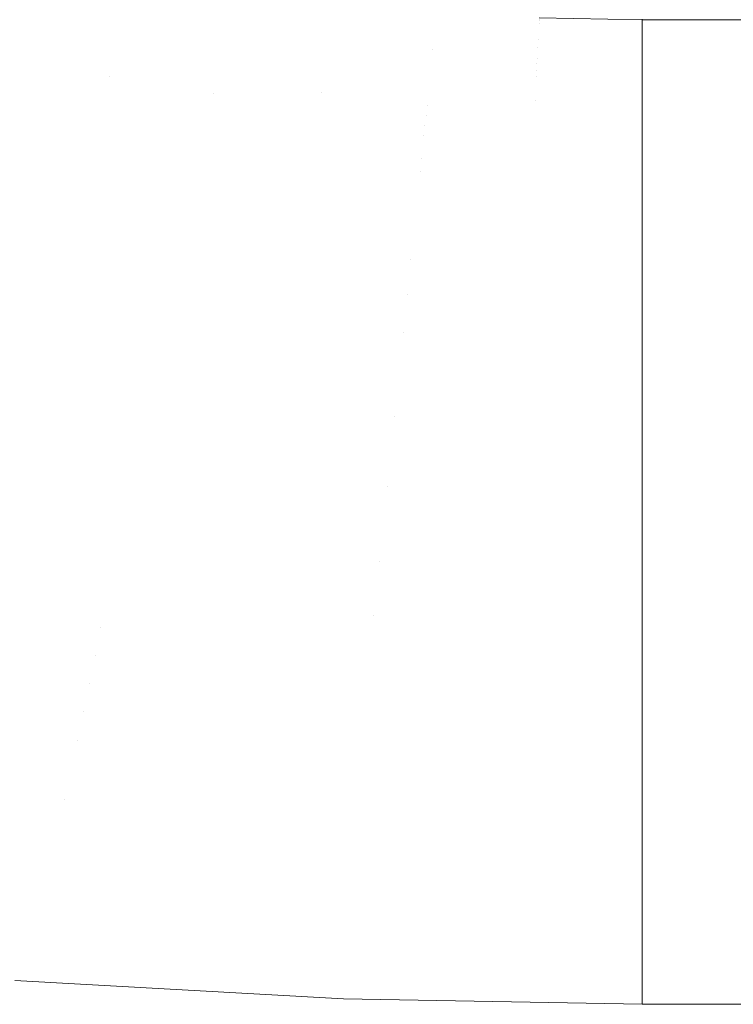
# Model space of a CAD drawing. Header units: centimetres. Extents: x -44.1 to 45.2, y 4.2 to 6.
# Tile 130 of 256: x -13.8304 to -13.7579, y 4.4001 to 4.5001. Entities that reach past the tile are written whole.
import ezdxf

# ---------------------------------------------------------------- set-up
doc = ezdxf.new("R2010")
doc.units = ezdxf.units.CM
doc.header["$LTSCALE"] = 2.54
doc.layers.add('Lucido design-1', color=7, linetype='Continuous')

# ---------------------------------------------------------------- blocks, each defined once
blk = doc.blocks.new('Gruppo-4-1')
at = {"color": 7, "linetype": 'Continuous', "lineweight": 9}
for points in [[(-43.924707, 5.900089, -2312.32217), (-43.924707, 4.300089, -2312.32217), (45.040209, 4.300089, -2312.32217), (45.040209, 5.900089, -2312.32217)], [(14.88261, 4.500089, -2313.02217), (-13.767108, 4.500089, -2313.02217), (-13.767108, 4.500089, -2312.82217), (14.88261, 4.500089, -2312.82217)]]:
    blk.add_3dface(points, dxfattribs=at)
for points, invisible_edges in [([(-13.819921, 4.49958, -2313.046366), (-13.830315, 4.500654, -2313.046366), (-13.830175, 4.501094, -2313.044493)], 11), ([(-13.819699, 4.500423, -2313.042641), (-13.819921, 4.49958, -2313.046366), (-13.830175, 4.501094, -2313.044493)], 11), ([(-13.819519, 4.501106, -2313.038998), (-13.809128, 4.50023, -2313.038998), (-13.809273, 4.499544, -2313.042641), (-13.819699, 4.500423, -2313.042641)], 15), ([(-13.798592, 4.500085, -2313.035444), (-13.809015, 4.500767, -2313.035444), (-13.808931, 4.501166, -2313.031982), (-13.798529, 4.500485, -2313.031982)], 15), ([(-13.820049, 4.499094, -2313.048259), (-13.820188, 4.498564, -2313.05017), (-13.830635, 4.499643, -2313.05017), (-13.830468, 4.500171, -2313.048259)], 15), ([(-13.830468, 4.500171, -2313.048259), (-13.830315, 4.500654, -2313.046366), (-13.819921, 4.49958, -2313.046366), (-13.820049, 4.499094, -2313.048259)], 15), ([(-13.819699, 4.500423, -2313.042641), (-13.809273, 4.499544, -2313.042641), (-13.809451, 4.498697, -2313.046366), (-13.819921, 4.49958, -2313.046366)], 15), ([(-13.798785, 4.498857, -2313.042641), (-13.809273, 4.499544, -2313.042641), (-13.809128, 4.50023, -2313.038998), (-13.798677, 4.499546, -2313.038998)], 15), ([(-13.798677, 4.499546, -2313.038998), (-13.809128, 4.50023, -2313.038998), (-13.809015, 4.500767, -2313.035444), (-13.798592, 4.500085, -2313.035444)], 15), ([(-13.798592, 4.500085, -2313.035444), (-13.788123, 4.499596, -2313.035444), (-13.78818, 4.499056, -2313.038998), (-13.798677, 4.499546, -2313.038998)], 15), ([(-13.798529, 4.500485, -2313.031982), (-13.788081, 4.499997, -2313.031982), (-13.788123, 4.499596, -2313.035444), (-13.798592, 4.500085, -2313.035444)], 15), ([(-13.798486, 4.500759, -2313.028615), (-13.788052, 4.500271, -2313.028615), (-13.788081, 4.499997, -2313.031982), (-13.798529, 4.500485, -2313.031982)], 15), ([(-13.777602, 4.499704, -2313.031982), (-13.788081, 4.499997, -2313.031982), (-13.788052, 4.500271, -2313.028615), (-13.777588, 4.499979, -2313.028615)], 15), ([(-13.777588, 4.499979, -2313.028615), (-13.788052, 4.500271, -2313.028615), (-13.788036, 4.500429, -2313.025344), (-13.77758, 4.500136, -2313.025344)], 15), ([(-13.767108, 4.499993, -2313.026532), (-13.777588, 4.499979, -2313.028615), (-13.77758, 4.500136, -2313.025344)], 11), ([(-13.767108, 4.500019, -2313.025343), (-13.77758, 4.500136, -2313.025344), (-13.777575, 4.500294, -2313.02217)], 11), ([(-13.77758, 4.500136, -2313.025344), (-13.767108, 4.500019, -2313.025343), (-13.767108, 4.499993, -2313.026532)], 9), ([(-13.777575, 4.500294, -2313.02217), (-13.767108, 4.500089, -2313.02217), (-13.767108, 4.500019, -2313.025343)], 8), ([(14.88261, 4.500137, -2312.819951), (14.88261, 4.500089, -2312.82217), (-13.767108, 4.500089, -2312.82217), (-13.767108, 4.500137, -2312.819951)], 8), ([(-13.767108, 4.499993, -2313.026532), (-13.767108, 4.500019, -2313.025343), (14.88261, 4.500089, -2313.02217), (14.88261, 4.500054, -2313.023744)], 10), ([(-13.767108, 4.500019, -2313.025343), (-13.767108, 4.500089, -2313.02217), (14.88261, 4.500089, -2313.02217)], 8), ([(14.88261, 4.500054, -2313.023744), (14.88261, 4.499993, -2313.026532), (-13.767108, 4.499993, -2313.026532)], 10), ([(-13.82034, 4.497987, -2313.052099), (-13.820505, 4.497363, -2313.054044), (-13.831013, 4.498449, -2313.054044), (-13.830817, 4.49907, -2313.052099)], 15), ([(-13.830817, 4.49907, -2313.052099), (-13.830635, 4.499643, -2313.05017), (-13.820188, 4.498564, -2313.05017), (-13.82034, 4.497987, -2313.052099)], 15), ([(-13.809553, 4.498209, -2313.048259), (-13.809665, 4.497676, -2313.05017), (-13.820188, 4.498564, -2313.05017), (-13.820049, 4.499094, -2313.048259)], 15), ([(-13.820049, 4.499094, -2313.048259), (-13.819921, 4.49958, -2313.046366), (-13.809451, 4.498697, -2313.046366), (-13.809553, 4.498209, -2313.048259)], 15), ([(-13.798919, 4.498007, -2313.046366), (-13.809451, 4.498697, -2313.046366), (-13.809273, 4.499544, -2313.042641), (-13.798785, 4.498857, -2313.042641)], 15), ([(-13.798677, 4.499546, -2313.038998), (-13.78818, 4.499056, -2313.038998), (-13.788252, 4.498365, -2313.042641), (-13.798785, 4.498857, -2313.042641)], 15), ([(-13.777688, 4.49807, -2313.042641), (-13.788252, 4.498365, -2313.042641), (-13.78818, 4.499056, -2313.038998), (-13.777652, 4.498761, -2313.038998)], 15), ([(-13.777652, 4.498761, -2313.038998), (-13.78818, 4.499056, -2313.038998), (-13.788123, 4.499596, -2313.035444), (-13.777623, 4.499302, -2313.035444)], 15), ([(-13.777623, 4.499302, -2313.035444), (-13.788123, 4.499596, -2313.035444), (-13.788081, 4.499997, -2313.031982), (-13.777602, 4.499704, -2313.031982)], 15), ([(-13.777623, 4.499302, -2313.035444), (-13.767108, 4.499233, -2313.035223), (-13.767108, 4.498569, -2313.039535), (-13.777652, 4.498761, -2313.038998)], 13), ([(-13.767108, 4.499233, -2313.035223), (-13.777623, 4.499302, -2313.035444), (-13.777602, 4.499704, -2313.031982)], 11), ([(-13.767108, 4.499708, -2313.030886), (-13.777602, 4.499704, -2313.031982), (-13.777588, 4.499979, -2313.028615)], 11), ([(-13.777602, 4.499704, -2313.031982), (-13.767108, 4.499708, -2313.030886), (-13.767108, 4.499233, -2313.035223)], 9), ([(-13.777588, 4.499979, -2313.028615), (-13.767108, 4.499993, -2313.026532), (-13.767108, 4.499708, -2313.030886)], 9), ([(-13.767108, 4.499708, -2313.030886), (-13.767108, 4.499993, -2313.026532), (14.88261, 4.499993, -2313.026532), (14.88261, 4.499857, -2313.028613)], 10), ([(14.88261, 4.499857, -2313.028613), (14.88261, 4.499708, -2313.030886), (-13.767108, 4.499708, -2313.030886)], 10), ([(-13.767108, 4.499708, -2313.030886), (14.88261, 4.499708, -2313.030886), (14.88261, 4.499233, -2313.035223), (-13.767108, 4.499233, -2313.035223)], 5), ([(-13.767108, 4.498569, -2313.039535), (-13.767108, 4.499233, -2313.035223), (14.88261, 4.499233, -2313.035223), (14.88261, 4.498928, -2313.037206)], 10), ([(-13.831226, 4.497779, -2313.056004), (-13.831013, 4.498449, -2313.054044), (-13.820505, 4.497363, -2313.054044), (-13.820682, 4.496689, -2313.056004)], 15), ([(-13.82034, 4.497987, -2313.052099), (-13.820188, 4.498564, -2313.05017), (-13.809665, 4.497676, -2313.05017), (-13.809787, 4.497097, -2313.052099)], 15), ([(-13.798996, 4.497518, -2313.048259), (-13.79908, 4.496983, -2313.05017), (-13.809665, 4.497676, -2313.05017), (-13.809553, 4.498209, -2313.048259)], 15), ([(-13.809553, 4.498209, -2313.048259), (-13.809451, 4.498697, -2313.046366), (-13.798919, 4.498007, -2313.046366), (-13.798996, 4.497518, -2313.048259)], 15), ([(-13.798996, 4.497518, -2313.048259), (-13.798919, 4.498007, -2313.046366), (-13.788341, 4.497513, -2313.046366), (-13.788393, 4.497023, -2313.048259)], 15), ([(-13.798785, 4.498857, -2313.042641), (-13.788252, 4.498365, -2313.042641), (-13.788341, 4.497513, -2313.046366), (-13.798919, 4.498007, -2313.046366)], 15), ([(-13.777733, 4.497216, -2313.046366), (-13.788341, 4.497513, -2313.046366), (-13.788252, 4.498365, -2313.042641), (-13.777688, 4.49807, -2313.042641)], 15), ([(-13.777733, 4.497216, -2313.046366), (-13.777688, 4.49807, -2313.042641), (-13.767108, 4.497718, -2313.043814)], 11), ([(-13.777688, 4.49807, -2313.042641), (-13.777652, 4.498761, -2313.038998), (-13.767108, 4.498569, -2313.039535)], 11), ([(-13.767108, 4.498569, -2313.039535), (-13.767108, 4.497718, -2313.043814), (-13.777688, 4.49807, -2313.042641)], 10), ([(14.88261, 4.498928, -2313.037206), (14.88261, 4.498569, -2313.039535), (-13.767108, 4.498569, -2313.039535)], 10), ([(-13.767108, 4.498569, -2313.039535), (14.88261, 4.498569, -2313.039535), (14.88261, 4.497718, -2313.043814), (-13.767108, 4.497718, -2313.043814)], 5), ([(-13.831699, 4.496285, -2313.059966), (-13.831454, 4.497058, -2313.057979), (-13.820873, 4.495964, -2313.057979), (-13.821078, 4.495187, -2313.059966)], 15), ([(-13.820682, 4.496689, -2313.056004), (-13.820873, 4.495964, -2313.057979), (-13.831454, 4.497058, -2313.057979), (-13.831226, 4.497779, -2313.056004)], 15), ([(-13.820682, 4.496689, -2313.056004), (-13.820505, 4.497363, -2313.054044), (-13.809919, 4.49647, -2313.054044), (-13.810061, 4.495793, -2313.056004)], 15), ([(-13.809787, 4.497097, -2313.052099), (-13.809919, 4.49647, -2313.054044), (-13.820505, 4.497363, -2313.054044), (-13.82034, 4.497987, -2313.052099)], 15), ([(-13.799172, 4.496402, -2313.052099), (-13.799271, 4.495773, -2313.054044), (-13.809919, 4.49647, -2313.054044), (-13.809787, 4.497097, -2313.052099)], 15), ([(-13.809787, 4.497097, -2313.052099), (-13.809665, 4.497676, -2313.05017), (-13.79908, 4.496983, -2313.05017), (-13.799172, 4.496402, -2313.052099)], 15), ([(-13.788393, 4.497023, -2313.048259), (-13.788449, 4.496487, -2313.05017), (-13.79908, 4.496983, -2313.05017), (-13.798996, 4.497518, -2313.048259)], 15), ([(-13.777786, 4.496188, -2313.05017), (-13.788449, 4.496487, -2313.05017), (-13.788393, 4.497023, -2313.048259)], 11), ([(-13.788393, 4.497023, -2313.048259), (-13.788341, 4.497513, -2313.046366), (-13.777733, 4.497216, -2313.046366)], 11), ([(-13.777733, 4.497216, -2313.046366), (-13.777786, 4.496188, -2313.05017), (-13.788393, 4.497023, -2313.048259)], 11), ([(-13.777786, 4.496188, -2313.05017), (-13.777733, 4.497216, -2313.046366), (-13.767108, 4.496681, -2313.048052)], 11), ([(-13.767108, 4.497718, -2313.043814), (-13.767108, 4.496681, -2313.048052), (-13.777733, 4.497216, -2313.046366)], 10), ([(-13.767108, 4.497718, -2313.043814), (14.88261, 4.497718, -2313.043814), (14.88261, 4.496681, -2313.048052), (-13.767108, 4.496681, -2313.048052)], 5), ([(-13.821078, 4.495187, -2313.059966), (-13.821297, 4.494356, -2313.061965), (-13.831961, 4.495458, -2313.061965), (-13.831699, 4.496285, -2313.059966)], 15), ([(-13.810061, 4.495793, -2313.056004), (-13.810214, 4.495065, -2313.057979), (-13.820873, 4.495964, -2313.057979), (-13.820682, 4.496689, -2313.056004)], 15), ([(-13.810061, 4.495793, -2313.056004), (-13.809919, 4.49647, -2313.054044), (-13.799271, 4.495773, -2313.054044), (-13.799378, 4.495094, -2313.056004)], 15), ([(-13.78851, 4.495904, -2313.052099), (-13.788576, 4.495273, -2313.054044), (-13.799271, 4.495773, -2313.054044), (-13.799172, 4.496402, -2313.052099)], 15), ([(-13.799172, 4.496402, -2313.052099), (-13.79908, 4.496983, -2313.05017), (-13.788449, 4.496487, -2313.05017), (-13.78851, 4.495904, -2313.052099)], 15), ([(-13.78851, 4.495904, -2313.052099), (-13.788449, 4.496487, -2313.05017), (-13.777786, 4.496188, -2313.05017), (-13.777817, 4.495605, -2313.052099)], 15), ([(-13.767108, 4.49546, -2313.052241), (-13.777817, 4.495605, -2313.052099), (-13.777786, 4.496188, -2313.05017)], 11), ([(-13.767108, 4.496681, -2313.048052), (-13.767108, 4.496066, -2313.050163), (-13.777786, 4.496188, -2313.05017)], 10), ([(-13.777786, 4.496188, -2313.05017), (-13.767108, 4.496066, -2313.050163), (-13.767108, 4.49546, -2313.052241)], 9), ([(-13.767108, 4.496066, -2313.050163), (-13.767108, 4.496681, -2313.048052), (14.88261, 4.496681, -2313.048052), (14.88261, 4.496066, -2313.050163)], 10), ([(14.88261, 4.496066, -2313.050163), (14.88261, 4.49546, -2313.052241), (-13.767108, 4.49546, -2313.052241), (-13.767108, 4.496066, -2313.050163)], 10), ([(-13.832241, 4.494576, -2313.063974), (-13.831961, 4.495458, -2313.061965), (-13.821297, 4.494356, -2313.061965)], 11), ([(-13.810378, 4.494285, -2313.059966), (-13.810554, 4.49345, -2313.061965), (-13.821297, 4.494356, -2313.061965), (-13.821078, 4.495187, -2313.059966)], 15), ([(-13.821078, 4.495187, -2313.059966), (-13.820873, 4.495964, -2313.057979), (-13.810214, 4.495065, -2313.057979), (-13.810378, 4.494285, -2313.059966)], 15), ([(-13.810378, 4.494285, -2313.059966), (-13.810214, 4.495065, -2313.057979), (-13.799493, 4.494363, -2313.057979), (-13.799616, 4.49358, -2313.059966)], 15), ([(-13.799378, 4.495094, -2313.056004), (-13.799493, 4.494363, -2313.057979), (-13.810214, 4.495065, -2313.057979), (-13.810061, 4.495793, -2313.056004)], 15), ([(-13.788648, 4.494593, -2313.056004), (-13.788724, 4.493861, -2313.057979), (-13.799493, 4.494363, -2313.057979), (-13.799378, 4.495094, -2313.056004)], 15), ([(-13.799378, 4.495094, -2313.056004), (-13.799271, 4.495773, -2313.054044), (-13.788576, 4.495273, -2313.054044), (-13.788648, 4.494593, -2313.056004)], 15), ([(-13.788648, 4.494593, -2313.056004), (-13.788576, 4.495273, -2313.054044), (-13.77785, 4.494973, -2313.054044), (-13.777886, 4.494291, -2313.056004)], 15), ([(-13.777817, 4.495605, -2313.052099), (-13.77785, 4.494973, -2313.054044), (-13.788576, 4.495273, -2313.054044), (-13.78851, 4.495904, -2313.052099)], 15), ([(-13.767108, 4.49546, -2313.052241), (-13.77785, 4.494973, -2313.054044), (-13.777817, 4.495605, -2313.052099)], 11), ([(-13.77785, 4.494973, -2313.054044), (-13.767108, 4.49546, -2313.052241), (-13.767108, 4.494058, -2313.056372)], 9), ([(-13.767108, 4.49546, -2313.052241), (14.88261, 4.49546, -2313.052241), (14.88261, 4.494058, -2313.056372), (-13.767108, 4.494058, -2313.056372)], 5), ([(-13.810741, 4.492559, -2313.063974), (-13.81094, 4.491611, -2313.06599), (-13.832538, 4.493638, -2313.06599), (-13.832241, 4.494576, -2313.063974)], 15), ([(-13.821297, 4.494356, -2313.061965), (-13.810741, 4.492559, -2313.063974), (-13.832241, 4.494576, -2313.063974)], 11), ([(-13.821297, 4.494356, -2313.061965), (-13.810554, 4.49345, -2313.061965), (-13.810741, 4.492559, -2313.063974)], 11), ([(-13.799616, 4.49358, -2313.059966), (-13.799748, 4.492742, -2313.061965), (-13.810554, 4.49345, -2313.061965), (-13.810378, 4.494285, -2313.059966)], 15), ([(-13.799616, 4.49358, -2313.059966), (-13.799493, 4.494363, -2313.057979), (-13.788724, 4.493861, -2313.057979), (-13.788807, 4.493075, -2313.059966)], 15), ([(-13.777886, 4.494291, -2313.056004), (-13.777924, 4.493558, -2313.057979), (-13.788724, 4.493861, -2313.057979), (-13.788648, 4.494593, -2313.056004)], 15), ([(-13.777965, 4.492772, -2313.059966), (-13.777924, 4.493558, -2313.057979), (-13.767108, 4.494058, -2313.056372), (-13.767108, 4.492477, -2313.060438)], 11), ([(-13.767108, 4.494058, -2313.056372), (-13.777924, 4.493558, -2313.057979), (-13.777886, 4.494291, -2313.056004)], 11), ([(-13.767108, 4.494058, -2313.056372), (-13.777886, 4.494291, -2313.056004), (-13.77785, 4.494973, -2313.054044)], 11), ([(-13.767108, 4.494058, -2313.056372), (14.88261, 4.494058, -2313.056372), (14.88261, 4.492477, -2313.060438), (-13.767108, 4.492477, -2313.060438)], 5), ([(-13.832854, 4.492641, -2313.068013), (-13.832538, 4.493638, -2313.06599), (-13.81094, 4.491611, -2313.06599), (-13.811152, 4.490605, -2313.068013)], 15), ([(-13.810741, 4.492559, -2313.063974), (-13.810554, 4.49345, -2313.061965), (-13.799748, 4.492742, -2313.061965)], 11), ([(-13.788807, 4.493075, -2313.059966), (-13.788895, 4.492236, -2313.061965), (-13.799748, 4.492742, -2313.061965), (-13.799616, 4.49358, -2313.059966)], 15), ([(-13.777965, 4.492772, -2313.059966), (-13.778009, 4.491931, -2313.061965), (-13.788895, 4.492236, -2313.061965), (-13.788807, 4.493075, -2313.059966)], 15), ([(-13.788807, 4.493075, -2313.059966), (-13.788724, 4.493861, -2313.057979), (-13.777924, 4.493558, -2313.057979), (-13.777965, 4.492772, -2313.059966)], 15), ([(-13.811152, 4.490605, -2313.068013), (-13.811376, 4.489538, -2313.07004), (-13.833189, 4.491584, -2313.07004), (-13.832854, 4.492641, -2313.068013)], 15), ([(-13.788989, 4.49134, -2313.063974), (-13.789088, 4.490386, -2313.06599), (-13.81094, 4.491611, -2313.06599), (-13.810741, 4.492559, -2313.063974)], 15), ([(-13.799748, 4.492742, -2313.061965), (-13.788989, 4.49134, -2313.063974), (-13.810741, 4.492559, -2313.063974)], 11), ([(-13.799748, 4.492742, -2313.061965), (-13.788895, 4.492236, -2313.061965), (-13.788989, 4.49134, -2313.063974)], 11), ([(-13.788989, 4.49134, -2313.063974), (-13.788895, 4.492236, -2313.061965), (-13.778009, 4.491931, -2313.061965)], 11), ([(-13.778009, 4.491931, -2313.061965), (-13.777965, 4.492772, -2313.059966), (-13.767108, 4.492477, -2313.060438)], 11), ([(-13.767108, 4.492477, -2313.060438), (-13.767108, 4.491809, -2313.061956), (-13.778009, 4.491931, -2313.061965)], 10), ([(14.88261, 4.492477, -2313.060438), (14.88261, 4.490719, -2313.064432), (-13.767108, 4.490719, -2313.064432), (-13.767108, 4.490923, -2313.06397)], 10), ([(-13.767108, 4.490923, -2313.06397), (-13.767108, 4.491809, -2313.061956), (14.88261, 4.492477, -2313.060438)], 10), ([(-13.767108, 4.491809, -2313.061956), (-13.767108, 4.492477, -2313.060438), (14.88261, 4.492477, -2313.060438)], 10), ([(-13.833543, 4.490467, -2313.072069), (-13.833189, 4.491584, -2313.07004), (-13.811376, 4.489538, -2313.07004), (-13.811614, 4.488409, -2313.072069)], 15), ([(-13.811152, 4.490605, -2313.068013), (-13.81094, 4.491611, -2313.06599), (-13.789088, 4.490386, -2313.06599), (-13.789195, 4.489374, -2313.068013)], 15), ([(-13.767108, 4.490719, -2313.064432), (-13.789088, 4.490386, -2313.06599), (-13.788989, 4.49134, -2313.063974)], 11), ([(-13.778009, 4.491931, -2313.061965), (-13.767108, 4.490923, -2313.06397), (-13.788989, 4.49134, -2313.063974)], 11), ([(-13.788989, 4.49134, -2313.063974), (-13.767108, 4.490923, -2313.06397), (-13.767108, 4.490719, -2313.064432)], 9), ([(-13.778009, 4.491931, -2313.061965), (-13.767108, 4.491809, -2313.061956), (-13.767108, 4.490923, -2313.06397)], 9), ([(-13.811614, 4.488409, -2313.072069), (-13.811864, 4.487218, -2313.074099), (-13.833917, 4.489287, -2313.074099), (-13.833543, 4.490467, -2313.072069)], 15), ([(-13.789195, 4.489374, -2313.068013), (-13.789307, 4.488301, -2313.07004), (-13.811376, 4.489538, -2313.07004), (-13.811152, 4.490605, -2313.068013)], 15), ([(-13.767108, 4.48879, -2313.068345), (-13.789195, 4.489374, -2313.068013), (-13.789088, 4.490386, -2313.06599)], 11), ([(-13.789088, 4.490386, -2313.06599), (-13.767108, 4.490719, -2313.064432), (-13.767108, 4.48879, -2313.068345)], 9), ([(-13.767108, 4.490719, -2313.064432), (14.88261, 4.490719, -2313.064432), (14.88261, 4.48879, -2313.068345), (-13.767108, 4.48879, -2313.068345)], 5), ([(-13.834311, 4.488044, -2313.076126), (-13.833917, 4.489287, -2313.074099), (-13.811864, 4.487218, -2313.074099), (-13.812128, 4.485963, -2313.076126)], 15), ([(-13.811614, 4.488409, -2313.072069), (-13.811376, 4.489538, -2313.07004), (-13.789307, 4.488301, -2313.07004), (-13.789426, 4.487166, -2313.072069)], 15), ([(-13.767108, 4.48879, -2313.068345), (-13.789307, 4.488301, -2313.07004), (-13.789195, 4.489374, -2313.068013)], 11), ([(-13.812128, 4.485963, -2313.076126), (-13.812406, 4.484642, -2313.078149), (-13.834726, 4.486736, -2313.078149), (-13.834311, 4.488044, -2313.076126)], 15), ([(-13.789426, 4.487166, -2313.072069), (-13.789552, 4.485967, -2313.074099), (-13.811864, 4.487218, -2313.074099), (-13.811614, 4.488409, -2313.072069)], 15), ([(-13.767108, 4.486691, -2313.07217), (-13.789426, 4.487166, -2313.072069), (-13.789307, 4.488301, -2313.07004)], 11), ([(-13.789307, 4.488301, -2313.07004), (-13.767108, 4.48879, -2313.068345), (-13.767108, 4.486691, -2313.07217)], 9), ([(-13.767108, 4.48879, -2313.068345), (14.88261, 4.48879, -2313.068345), (14.88261, 4.486691, -2313.07217), (-13.767108, 4.486691, -2313.07217)], 5), ([(-13.812128, 4.485963, -2313.076126), (-13.811864, 4.487218, -2313.074099), (-13.789552, 4.485967, -2313.074099), (-13.789684, 4.484704, -2313.076126)], 15), ([(-13.789552, 4.485967, -2313.074099), (-13.789426, 4.487166, -2313.072069), (-13.767108, 4.486691, -2313.07217)], 11), ([(-13.835161, 4.485362, -2313.080164), (-13.834726, 4.486736, -2313.078149), (-13.812406, 4.484642, -2313.078149), (-13.812697, 4.483255, -2313.080164)], 15), ([(-13.767108, 4.486691, -2313.07217), (-13.767108, 4.484428, -2313.0759), (-13.789552, 4.485967, -2313.074099)], 10), ([(-13.767108, 4.486691, -2313.07217), (14.88261, 4.486691, -2313.07217), (14.88261, 4.484428, -2313.0759), (-13.767108, 4.484428, -2313.0759)], 5), ([(-13.812697, 4.483255, -2313.080164), (-13.813003, 4.481801, -2313.08217), (-13.835617, 4.483922, -2313.08217), (-13.835161, 4.485362, -2313.080164)], 15), ([(-13.789684, 4.484704, -2313.076126), (-13.789823, 4.483376, -2313.078149), (-13.812406, 4.484642, -2313.078149), (-13.812128, 4.485963, -2313.076126)], 15), ([(-13.789684, 4.484704, -2313.076126), (-13.789552, 4.485967, -2313.074099), (-13.767108, 4.484428, -2313.0759)], 11), ([(-13.812697, 4.483255, -2313.080164), (-13.812406, 4.484642, -2313.078149), (-13.789823, 4.483376, -2313.078149), (-13.789969, 4.481981, -2313.080164)], 15), ([(-13.767108, 4.482004, -2313.079528), (-13.789823, 4.483376, -2313.078149), (-13.789684, 4.484704, -2313.076126)], 11), ([(-13.789684, 4.484704, -2313.076126), (-13.767108, 4.484428, -2313.0759), (-13.767108, 4.482004, -2313.079528)], 9), ([(-13.767108, 4.484428, -2313.0759), (14.88261, 4.484428, -2313.0759), (14.88261, 4.482004, -2313.079528), (-13.767108, 4.482004, -2313.079528)], 5), ([(-13.836095, 4.482414, -2313.084163), (-13.835617, 4.483922, -2313.08217), (-13.813003, 4.481801, -2313.08217), (-13.813323, 4.480278, -2313.084163)], 15), ([(-13.789969, 4.481981, -2313.080164), (-13.790123, 4.480518, -2313.08217), (-13.813003, 4.481801, -2313.08217), (-13.812697, 4.483255, -2313.080164)], 15), ([(-13.789969, 4.481981, -2313.080164), (-13.789823, 4.483376, -2313.078149), (-13.767108, 4.482004, -2313.079528)], 11), ([(-13.813323, 4.480278, -2313.084163), (-13.813658, 4.478687, -2313.086141), (-13.836595, 4.480838, -2313.086141), (-13.836095, 4.482414, -2313.084163)], 15), ([(-13.767108, 4.482004, -2313.079528), (-13.767108, 4.479424, -2313.083046), (-13.790123, 4.480518, -2313.08217), (-13.789969, 4.481981, -2313.080164)], 14), ([(-13.767108, 4.482004, -2313.079528), (14.88261, 4.482004, -2313.079528), (14.88261, 4.479424, -2313.083046), (-13.767108, 4.479424, -2313.083046)], 5), ([(-13.813323, 4.480278, -2313.084163), (-13.813003, 4.481801, -2313.08217), (-13.790123, 4.480518, -2313.08217), (-13.790283, 4.478986, -2313.084163)], 15), ([(-13.837116, 4.479193, -2313.088101), (-13.836595, 4.480838, -2313.086141), (-13.813658, 4.478687, -2313.086141), (-13.814007, 4.477026, -2313.088101)], 15), ([(-13.790283, 4.478986, -2313.084163), (-13.790451, 4.477386, -2313.086141), (-13.813658, 4.478687, -2313.086141), (-13.813323, 4.480278, -2313.084163)], 15), ([(-13.790283, 4.478986, -2313.084163), (-13.790123, 4.480518, -2313.08217), (-13.767108, 4.479424, -2313.083046)], 11), ([(-13.814007, 4.477026, -2313.088101), (-13.814371, 4.475294, -2313.090039), (-13.837659, 4.477479, -2313.090039), (-13.837116, 4.479193, -2313.088101)], 15), ([(-13.767108, 4.479424, -2313.083046), (-13.767108, 4.476693, -2313.086449), (-13.790451, 4.477386, -2313.086141), (-13.790283, 4.478986, -2313.084163)], 14), ([(-13.767108, 4.479424, -2313.083046), (14.88261, 4.479424, -2313.083046), (14.88261, 4.476693, -2313.086449), (-13.767108, 4.476693, -2313.086449)], 5), ([(-13.814007, 4.477026, -2313.088101), (-13.813658, 4.478687, -2313.086141), (-13.790451, 4.477386, -2313.086141), (-13.790626, 4.475715, -2313.088101)], 15), ([(-13.838225, 4.475695, -2313.091952), (-13.837659, 4.477479, -2313.090039), (-13.814371, 4.475294, -2313.090039), (-13.81475, 4.473493, -2313.091952)], 15), ([(-13.790626, 4.475715, -2313.088101), (-13.790809, 4.473973, -2313.090039), (-13.814371, 4.475294, -2313.090039), (-13.814007, 4.477026, -2313.088101)], 15), ([(-13.790626, 4.475715, -2313.088101), (-13.790451, 4.477386, -2313.086141), (-13.767108, 4.476693, -2313.086449)], 11), ([(-13.790626, 4.475715, -2313.088101), (-13.767108, 4.476693, -2313.086449), (-13.767108, 4.473816, -2313.089729)], 9), ([(-13.767108, 4.476693, -2313.086449), (14.88261, 4.476693, -2313.086449), (14.88261, 4.473816, -2313.089729), (-13.767108, 4.473816, -2313.089729)], 5), ([(-13.81475, 4.473493, -2313.091952), (-13.815143, 4.471621, -2313.093838), (-13.838812, 4.473841, -2313.093838), (-13.838225, 4.475695, -2313.091952)], 15), ([(-13.81475, 4.473493, -2313.091952), (-13.814371, 4.475294, -2313.090039), (-13.790809, 4.473973, -2313.090039), (-13.790999, 4.472161, -2313.091952)], 15), ([(-13.767108, 4.473816, -2313.089729), (-13.790809, 4.473973, -2313.090039), (-13.790626, 4.475715, -2313.088101)], 11), ([(-13.839422, 4.471917, -2313.095693), (-13.838812, 4.473841, -2313.093838), (-13.815143, 4.471621, -2313.093838), (-13.815552, 4.469678, -2313.095693)], 15), ([(-13.790999, 4.472161, -2313.091952), (-13.791196, 4.470278, -2313.093838), (-13.815143, 4.471621, -2313.093838), (-13.81475, 4.473493, -2313.091952)], 15), ([(-13.790999, 4.472161, -2313.091952), (-13.790809, 4.473973, -2313.090039), (-13.767108, 4.473816, -2313.089729), (-13.767108, 4.470799, -2313.092881)], 11), ([(-13.767108, 4.473816, -2313.089729), (14.88261, 4.473816, -2313.089729), (14.88261, 4.470799, -2313.092881), (-13.767108, 4.470799, -2313.092881)], 5), ([(-13.767108, 4.470799, -2313.092881), (-13.791196, 4.470278, -2313.093838), (-13.790999, 4.472161, -2313.091952)], 11), ([(-13.815552, 4.469678, -2313.095693), (-13.815975, 4.467665, -2313.097512), (-13.840054, 4.469924, -2313.097512), (-13.839422, 4.471917, -2313.095693)], 15), ([(-13.815552, 4.469678, -2313.095693), (-13.815143, 4.471621, -2313.093838), (-13.791196, 4.470278, -2313.093838), (-13.791401, 4.468324, -2313.095693)], 15), ([(-13.791401, 4.468324, -2313.095693), (-13.791196, 4.470278, -2313.093838), (-13.767108, 4.470799, -2313.092881), (-13.767108, 4.467648, -2313.095898)], 11), ([(-13.767108, 4.470799, -2313.092881), (14.88261, 4.470799, -2313.092881), (14.88261, 4.467648, -2313.095898), (-13.767108, 4.467648, -2313.095898)], 5), ([(-13.840707, 4.467861, -2313.099294), (-13.840054, 4.469924, -2313.097512), (-13.815975, 4.467665, -2313.097512), (-13.816413, 4.465582, -2313.099294)], 15), ([(-13.791401, 4.468324, -2313.095693), (-13.791613, 4.466299, -2313.097512), (-13.815975, 4.467665, -2313.097512), (-13.815552, 4.469678, -2313.095693)], 15), ([(-13.767108, 4.464367, -2313.098774), (-13.791613, 4.466299, -2313.097512), (-13.791401, 4.468324, -2313.095693)], 11), ([(-13.791401, 4.468324, -2313.095693), (-13.767108, 4.467648, -2313.095898), (-13.767108, 4.464367, -2313.098774)], 9), ([(-13.816413, 4.465582, -2313.099294), (-13.816866, 4.46343, -2313.101035), (-13.841383, 4.46573, -2313.101035), (-13.840707, 4.467861, -2313.099294)], 15), ([(-13.816413, 4.465582, -2313.099294), (-13.815975, 4.467665, -2313.097512), (-13.791613, 4.466299, -2313.097512), (-13.791833, 4.464204, -2313.099294)], 15), ([(-13.767108, 4.467648, -2313.095898), (14.88261, 4.467648, -2313.095898), (14.88261, 4.464367, -2313.098774), (-13.767108, 4.464367, -2313.098774)], 5), ([(-13.791833, 4.464204, -2313.099294), (-13.791613, 4.466299, -2313.097512), (-13.767108, 4.464367, -2313.098774)], 11), ([(-13.84208, 4.46353, -2313.10273), (-13.841383, 4.46573, -2313.101035), (-13.816866, 4.46343, -2313.101035), (-13.817333, 4.461208, -2313.10273)], 15), ([(-13.791833, 4.464204, -2313.099294), (-13.79206, 4.462039, -2313.101035), (-13.816866, 4.46343, -2313.101035), (-13.816413, 4.465582, -2313.099294)], 15), ([(-13.767108, 4.464367, -2313.098774), (-13.767108, 4.460965, -2313.101505), (-13.79206, 4.462039, -2313.101035), (-13.791833, 4.464204, -2313.099294)], 14), ([(-13.767108, 4.464367, -2313.098774), (14.88261, 4.464367, -2313.098774), (14.88261, 4.460965, -2313.101505), (-13.767108, 4.460965, -2313.101505)], 5), ([(-13.817333, 4.461208, -2313.10273), (-13.817814, 4.45892, -2313.104376), (-13.842798, 4.461263, -2313.104376), (-13.84208, 4.46353, -2313.10273)], 15), ([(-13.817333, 4.461208, -2313.10273), (-13.816866, 4.46343, -2313.101035), (-13.79206, 4.462039, -2313.101035), (-13.792294, 4.459805, -2313.10273)], 15), ([(-13.792294, 4.459805, -2313.10273), (-13.79206, 4.462039, -2313.101035), (-13.767108, 4.460965, -2313.101505)], 11), ([(-13.842798, 4.461263, -2313.104376), (-13.817814, 4.45892, -2313.104376), (-13.818309, 4.456565, -2313.105971), (-13.843538, 4.458931, -2313.105971)], 15), ([(-13.792294, 4.459805, -2313.10273), (-13.792535, 4.457502, -2313.104376), (-13.817814, 4.45892, -2313.104376), (-13.817333, 4.461208, -2313.10273)], 15), ([(-13.792294, 4.459805, -2313.10273), (-13.767108, 4.460965, -2313.101505), (-13.767108, 4.457446, -2313.104085)], 9), ([(-13.767108, 4.460965, -2313.101505), (14.88261, 4.460965, -2313.101505), (14.88261, 4.457446, -2313.104085), (-13.767108, 4.457446, -2313.104085)], 5), ([(-13.767108, 4.457446, -2313.104085), (-13.792535, 4.457502, -2313.104376), (-13.792294, 4.459805, -2313.10273)], 11), ([(-13.843538, 4.458931, -2313.105971), (-13.818309, 4.456565, -2313.105971), (-13.818818, 4.454144, -2313.107509), (-13.844297, 4.456535, -2313.107509)], 15), ([(-13.792784, 4.455133, -2313.105971), (-13.818309, 4.456565, -2313.105971), (-13.817814, 4.45892, -2313.104376), (-13.792535, 4.457502, -2313.104376)], 15), ([(-13.792535, 4.457502, -2313.104376), (-13.767108, 4.457446, -2313.104085), (-13.767108, 4.453819, -2313.106509), (-13.792784, 4.455133, -2313.105971)], 13), ([(-13.767108, 4.457446, -2313.104085), (14.88261, 4.457446, -2313.104085), (14.88261, 4.453819, -2313.106509), (-13.767108, 4.453819, -2313.106509)], 5), ([(-13.844297, 4.456535, -2313.107509), (-13.818818, 4.454144, -2313.107509), (-13.81934, 4.451661, -2313.108989), (-13.845077, 4.454075, -2313.108989)], 15), ([(-13.793039, 4.452699, -2313.107509), (-13.818818, 4.454144, -2313.107509), (-13.818309, 4.456565, -2313.105971), (-13.792784, 4.455133, -2313.105971)], 15), ([(-13.792784, 4.455133, -2313.105971), (-13.767108, 4.453819, -2313.106509), (-13.793039, 4.452699, -2313.107509)], 11), ([(-13.845077, 4.454075, -2313.108989), (-13.81934, 4.451661, -2313.108989), (-13.819875, 4.449116, -2313.110405), (-13.845875, 4.451555, -2313.110405)], 15), ([(-13.793301, 4.450201, -2313.108989), (-13.81934, 4.451661, -2313.108989), (-13.818818, 4.454144, -2313.107509), (-13.793039, 4.452699, -2313.107509)], 15), ([(-13.793039, 4.452699, -2313.107509), (-13.767108, 4.453819, -2313.106509), (-13.767108, 4.450089, -2313.108773)], 9), ([(-13.767108, 4.453819, -2313.106509), (14.88261, 4.453819, -2313.106509), (14.88261, 4.450089, -2313.108773), (-13.767108, 4.450089, -2313.108773)], 5), ([(-13.767108, 4.450089, -2313.108773), (-13.793301, 4.450201, -2313.108989), (-13.793039, 4.452699, -2313.107509)], 11), ([(-13.845875, 4.451555, -2313.110405), (-13.819875, 4.449116, -2313.110405), (-13.820423, 4.446512, -2313.111756), (-13.846693, 4.448976, -2313.111756)], 15), ([(-13.793569, 4.447641, -2313.110405), (-13.819875, 4.449116, -2313.110405), (-13.81934, 4.451661, -2313.108989), (-13.793301, 4.450201, -2313.108989)], 15), ([(-13.793301, 4.450201, -2313.108989), (-13.767108, 4.450089, -2313.108773), (-13.767108, 4.446264, -2313.110871), (-13.793569, 4.447641, -2313.110405)], 13), ([(-13.767108, 4.450089, -2313.108773), (14.88261, 4.450089, -2313.108773), (14.88261, 4.446264, -2313.110871), (-13.767108, 4.446264, -2313.110871)], 5), ([(-13.793843, 4.445021, -2313.111756), (-13.820423, 4.446512, -2313.111756), (-13.819875, 4.449116, -2313.110405), (-13.793569, 4.447641, -2313.110405)], 15), ([(-13.846693, 4.448976, -2313.111756), (-13.820423, 4.446512, -2313.111756), (-13.820982, 4.44385, -2313.113037), (-13.847528, 4.446341, -2313.113037)], 15), ([(-13.793569, 4.447641, -2313.110405), (-13.767108, 4.446264, -2313.110871), (-13.793843, 4.445021, -2313.111756)], 11), ([(-13.847528, 4.446341, -2313.113037), (-13.820982, 4.44385, -2313.113037), (-13.821553, 4.441135, -2313.114245), (-13.84838, 4.443652, -2313.114245)], 15), ([(-13.794124, 4.442345, -2313.113037), (-13.820982, 4.44385, -2313.113037), (-13.820423, 4.446512, -2313.111756), (-13.793843, 4.445021, -2313.111756)], 15), ([(-13.793843, 4.445021, -2313.111756), (-13.767108, 4.446264, -2313.110871), (-13.767108, 4.44235, -2313.112801)], 9), ([(-13.767108, 4.446264, -2313.110871), (14.88261, 4.446264, -2313.110871), (14.88261, 4.44235, -2313.112801), (-13.767108, 4.44235, -2313.112801)], 5), ([(-13.767108, 4.44235, -2313.112801), (-13.794124, 4.442345, -2313.113037), (-13.793843, 4.445021, -2313.111756)], 11), ([(-13.84838, 4.443652, -2313.114245), (-13.821553, 4.441135, -2313.114245), (-13.822135, 4.438368, -2313.115378), (-13.849249, 4.440911, -2313.115378)], 15), ([(-13.79441, 4.439613, -2313.114245), (-13.821553, 4.441135, -2313.114245), (-13.820982, 4.44385, -2313.113037), (-13.794124, 4.442345, -2313.113037)], 15), ([(-13.794124, 4.442345, -2313.113037), (-13.767108, 4.44235, -2313.112801), (-13.767108, 4.439098, -2313.114232), (-13.79441, 4.439613, -2313.114245)], 13), ([(-13.767108, 4.439098, -2313.114232), (-13.767108, 4.44235, -2313.112801), (14.88261, 4.44235, -2313.112801), (14.88261, 4.439098, -2313.114232)], 10), ([(-13.822727, 4.435552, -2313.116431), (-13.823328, 4.432691, -2313.117404), (-13.878251, 4.438886, -2313.117404), (-13.877062, 4.441681, -2313.116431)], 15), ([(-13.849249, 4.440911, -2313.115378), (-13.822727, 4.435552, -2313.116431), (-13.877062, 4.441681, -2313.116431)], 11), ([(-13.822135, 4.438368, -2313.115378), (-13.821553, 4.441135, -2313.114245), (-13.79441, 4.439613, -2313.114245)], 11), ([(-13.849249, 4.440911, -2313.115378), (-13.822135, 4.438368, -2313.115378), (-13.822727, 4.435552, -2313.116431)], 11), ([(-13.79441, 4.439613, -2313.114245), (-13.767108, 4.436306, -2313.115355), (-13.822135, 4.438368, -2313.115378)], 11), ([(-13.79441, 4.439613, -2313.114245), (-13.767108, 4.439098, -2313.114232), (-13.767108, 4.438357, -2313.114558)], 9), ([(-13.767108, 4.438357, -2313.114558), (-13.767108, 4.436306, -2313.115355), (-13.79441, 4.439613, -2313.114245)], 10), ([(14.88261, 4.439098, -2313.114232), (14.88261, 4.438357, -2313.114558), (-13.767108, 4.438357, -2313.114558), (-13.767108, 4.439098, -2313.114232)], 10), ([(-13.879458, 4.43605, -2313.118292), (-13.878251, 4.438886, -2313.117404), (-13.823328, 4.432691, -2313.117404), (-13.823939, 4.429788, -2313.118292)], 15), ([(-13.767108, 4.434291, -2313.116139), (-13.822727, 4.435552, -2313.116431), (-13.822135, 4.438368, -2313.115378)], 11), ([(-13.822135, 4.438368, -2313.115378), (-13.767108, 4.436306, -2313.115355), (-13.767108, 4.434291, -2313.116139)], 9), ([(-13.767108, 4.436306, -2313.115355), (-13.767108, 4.438357, -2313.114558), (14.88261, 4.438357, -2313.114558), (14.88261, 4.436306, -2313.115355)], 10), ([(-13.823939, 4.429788, -2313.118292), (-13.824557, 4.426847, -2313.119093), (-13.88068, 4.433177, -2313.119093), (-13.879458, 4.43605, -2313.118292)], 15), ([(14.88261, 4.436306, -2313.115355), (14.88261, 4.434291, -2313.116139), (-13.767108, 4.434291, -2313.116139), (-13.767108, 4.436306, -2313.115355)], 10), ([(-13.767108, 4.434291, -2313.116139), (-13.767108, 4.430159, -2313.117542), (-13.823328, 4.432691, -2313.117404), (-13.822727, 4.435552, -2313.116431)], 14), ([(-13.767108, 4.434291, -2313.116139), (14.88261, 4.434291, -2313.116139), (14.88261, 4.430159, -2313.117542), (-13.767108, 4.430159, -2313.117542)], 5), ([(-13.825183, 4.423871, -2313.119806), (-13.881917, 4.430271, -2313.119806), (-13.88068, 4.433177, -2313.119093), (-13.824557, 4.426847, -2313.119093)], 15), ([(-13.767108, 4.425971, -2313.118763), (-13.823939, 4.429788, -2313.118292), (-13.823328, 4.432691, -2313.117404)], 11), ([(-13.823328, 4.432691, -2313.117404), (-13.767108, 4.430159, -2313.117542), (-13.767108, 4.425971, -2313.118763)], 9), ([(-13.825815, 4.420865, -2313.120427), (-13.883174, 4.427448, -2313.120375), (-13.881917, 4.430271, -2313.119806)], 11), ([(-13.881917, 4.430271, -2313.119806), (-13.825183, 4.423871, -2313.119806), (-13.825815, 4.420865, -2313.120427)], 11), ([(-13.767108, 4.430159, -2313.117542), (14.88261, 4.430159, -2313.117542), (14.88261, 4.425971, -2313.118763), (-13.767108, 4.425971, -2313.118763)], 5), ([(-13.767108, 4.425971, -2313.118763), (-13.824557, 4.426847, -2313.119093), (-13.823939, 4.429788, -2313.118292)], 11), ([(-13.884406, 4.424543, -2313.120911), (-13.883174, 4.427448, -2313.120375), (-13.825815, 4.420865, -2313.120427)], 11), ([(-13.767108, 4.421733, -2313.1198), (-13.825183, 4.423871, -2313.119806), (-13.824557, 4.426847, -2313.119093)], 11), ([(-13.824557, 4.426847, -2313.119093), (-13.767108, 4.425971, -2313.118763), (-13.767108, 4.421733, -2313.1198)], 9), ([(-13.767108, 4.425971, -2313.118763), (14.88261, 4.425971, -2313.118763), (14.88261, 4.421733, -2313.1198), (-13.767108, 4.421733, -2313.1198)], 5), ([(-13.767108, 4.415615, -2313.120934), (-13.767108, 4.413141, -2313.121314), (-13.885697, 4.421388, -2313.121392), (-13.884406, 4.424543, -2313.120911)], 14), ([(-13.825815, 4.420865, -2313.120427), (-13.767108, 4.415615, -2313.120934), (-13.884406, 4.424543, -2313.120911)], 11), ([(-13.825183, 4.423871, -2313.119806), (-13.767108, 4.421733, -2313.1198), (-13.767108, 4.418672, -2313.120408), (-13.825815, 4.420865, -2313.120427)], 13), ([(-13.886974, 4.418386, -2313.121731), (-13.885697, 4.421388, -2313.121392), (-13.767108, 4.413141, -2313.121314), (-13.767108, 4.408804, -2313.121789)], 11), ([(-13.767108, 4.418672, -2313.120408), (-13.767108, 4.421733, -2313.1198), (14.88261, 4.421733, -2313.1198), (14.88261, 4.418672, -2313.120408)], 10), ([(-13.825815, 4.420865, -2313.120427), (-13.767108, 4.417453, -2313.120651), (-13.767108, 4.415615, -2313.120934)], 9), ([(-13.825815, 4.420865, -2313.120427), (-13.767108, 4.418672, -2313.120408), (-13.767108, 4.417453, -2313.120651)], 9), ([(-13.767108, 4.404451, -2313.122075), (-13.888257, 4.415371, -2313.121975), (-13.886974, 4.418386, -2313.121731)], 11), ([(-13.886974, 4.418386, -2313.121731), (-13.767108, 4.408804, -2313.121789), (-13.767108, 4.404451, -2313.122075)], 9), ([(14.88261, 4.418672, -2313.120408), (14.88261, 4.417453, -2313.120651), (-13.767108, 4.417453, -2313.120651), (-13.767108, 4.418672, -2313.120408)], 10), ([(-13.767108, 4.415615, -2313.120934), (-13.767108, 4.417453, -2313.120651), (14.88261, 4.417453, -2313.120651), (14.88261, 4.415615, -2313.120934)], 10), ([(-13.767108, 4.403212, -2313.122102), (-13.889543, 4.412348, -2313.122121), (-13.888257, 4.415371, -2313.121975)], 11), ([(-13.888257, 4.415371, -2313.121975), (-13.767108, 4.404451, -2313.122075), (-13.767108, 4.403212, -2313.122102)], 9), ([(14.88261, 4.415615, -2313.120934), (14.88261, 4.413141, -2313.121314), (-13.767108, 4.413141, -2313.121314), (-13.767108, 4.415615, -2313.120934)], 10), ([(-13.767108, 4.413141, -2313.121314), (14.88261, 4.413141, -2313.121314), (14.88261, 4.408804, -2313.121789), (-13.767108, 4.408804, -2313.121789)], 5), ([(-13.889543, 4.412348, -2313.122121), (-13.767108, 4.403212, -2313.122102), (-13.797475, 4.400637, -2313.12217), (-13.830877, 4.402513, -2313.12217)], 11), ([(-13.767108, 4.408804, -2313.121789), (14.88261, 4.408804, -2313.121789), (14.88261, 4.404451, -2313.122075), (-13.767108, 4.404451, -2313.122075)], 5), ([(-13.767108, 4.403212, -2313.122102), (-13.767108, 4.404451, -2313.122075), (14.88261, 4.404451, -2313.122075), (14.88261, 4.403212, -2313.122102)], 10), ([(-13.767108, 4.403212, -2313.122102), (-13.767108, 4.400089, -2313.12217), (-13.797475, 4.400637, -2313.12217)], 8), ([(14.88261, 4.403212, -2313.122102), (14.88261, 4.400089, -2313.12217), (-13.767108, 4.400089, -2313.12217), (-13.767108, 4.403212, -2313.122102)], 8), ([(-43.924707, 4.300089, -2313.12217), (-13.830877, 4.402513, -2313.12217), (-13.797475, 4.400637, -2313.12217)], 9), ([(-43.924707, 4.300089, -2313.12217), (-13.797475, 4.400637, -2313.12217), (-13.767108, 4.400089, -2313.12217)], 9)]:
    blk.add_3dface(points, dxfattribs=dict(at, invisible_edges=invisible_edges))
blk = doc.blocks.new('Gruppo-5-1')
at = {"color": 7}
blk.add_blockref('Gruppo-4-1', (0, 0), dxfattribs=at)

msp = doc.modelspace()

# ---------------------------------------------------------------- block references
at = {"layer": 'Lucido design-1', "color": 7}
msp.add_blockref('Gruppo-5-1', (0, 0), dxfattribs=at)

doc.saveas('drawing.dxf')
